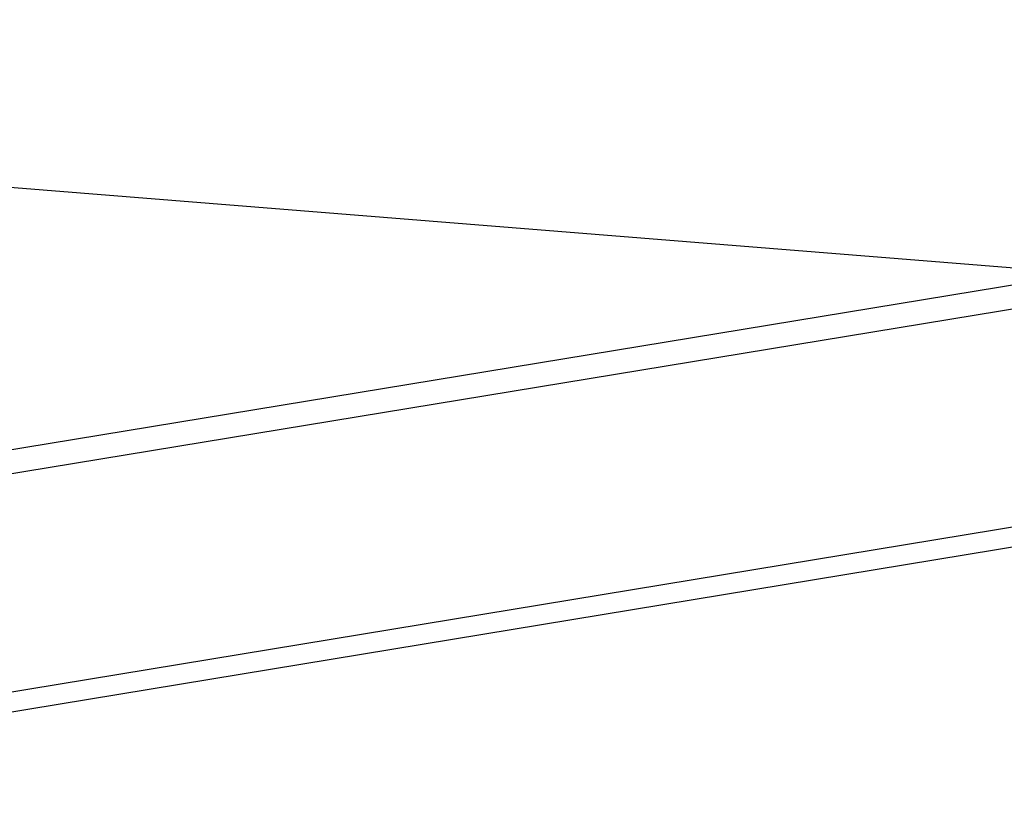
# Model space of a CAD drawing. Header units: millimetres. Extents: x -339 to 255, y 1363 to 1783.
# Tile 39 of 47: x 159 to 188, y 1478 to 1501. Entities that reach past the tile are written whole.
import ezdxf

# ---------------------------------------------------------------- set-up
doc = ezdxf.new("R2010")
doc.units = ezdxf.units.MM
doc.header["$LTSCALE"] = 61.468
doc.layers.get('0').update_dxf_attribs({"linetype": 'CONTINUOUS'})

msp = doc.modelspace()

# ---------------------------------------------------------------- linework, layer by layer
at = {"linetype": 'Continuous'}
for p, q in [((190.4283, 1493.8048), (97.8377, 1501.2254)), ((97.8988, 1501.228), (190.4921, 1493.8072)), ((120.1505, 1482.2217), (190.427, 1493.7892)), ((190.8985, 1493.157), (120.622, 1481.5895)), ((121.4071, 1475.3439), (190.3935, 1486.699)), ((191.0517, 1486.2097), (120.743, 1474.6369))]:
    msp.add_line(p, q, dxfattribs=at)

doc.saveas('drawing.dxf')
